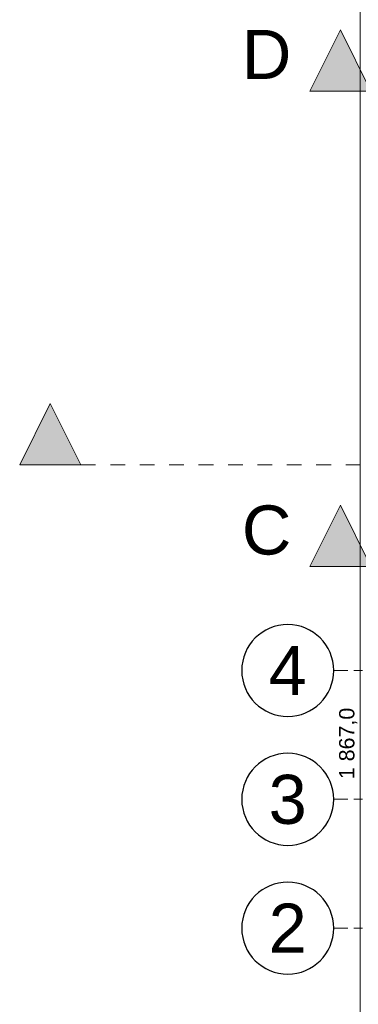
# Model space of a CAD drawing. Header units: millimetres. Extents: x 53458 to 260960, y -123310 to -86797.
# Tile 52 of 256: x 59583 to 62346, y -110163 to -102138. Entities that reach past the tile are written whole.
import ezdxf
from ezdxf.enums import TextEntityAlignment as Align

# ---------------------------------------------------------------- set-up
doc = ezdxf.new("R2010")
doc.units = ezdxf.units.MM
doc.header["$MEASUREMENT"] = 0
doc.linetypes.add('Przerywana', pattern=[240, 120, -120])
doc.linetypes.add('Przerywana podwójnie', pattern=[295, 125, -50, 70, -50])
for name, color, linetype in [('A-Przekroje', 7, 'Continuous'), ('A-Przekroje-PB', 7, 'Continuous'), ('Nowe_A-Osi', 7, 'Continuous'), ('Nowe_A-Wymiary-Zewnętrzne', 7, 'Continuous')]:
    doc.layers.add(name, color=color, linetype=linetype)
for name, color, linetype, lineweight, true_color in [('A-Przekroje-PB_Nr_pióra__58', 7, 'Continuous', 13, 0xdf0000), ('A-Przekroje_Nr_pióra__5', 7, 'Continuous', 13, 0x40a5ff), ('A-Przekroje_Nr_pióra__58', 7, 'Continuous', 13, 0xdf0000), ('Nowe_A-Osi_Nr_pióra__25', 7, 'Continuous', 25, 0x40a5ff), ('Nowe_A-Wymiary-Zewnętrzne_Nr_pióra__45', 7, 'Continuous', 15, 0x40a5ff), ('Nowe_A-Wymiary-Zewnętrzne_Nr_pióra__85', 7, 'Continuous', 13, 0x80c2ff)]:
    doc.layers.add(name, color=color, linetype=linetype, lineweight=lineweight, true_color=true_color)
for name, color, linetype, lineweight in [('Nowe_A-Osi_Nr_pióra__20', 1, 'Continuous', 13), ('Nowe_A-Osi_Nr_pióra__6', 5, 'Continuous', 13), ('Nowe_A-Wymiary-Zewnętrzne_Nr_pióra__46', 5, 'Continuous', 15)]:
    doc.layers.add(name, color=color, linetype=linetype, lineweight=lineweight)
doc.styles.add('STYL_AUTOMATYCZNY_1', font='arial.ttf')
doc.styles.add('STYL_AUTOMATYCZNY_2', font='arial.ttf')
doc.dimstyles.new('STYL_AUTOMATYCZNY__2', dxfattribs={"dimtxt": 125, "dimasz": 47.5, "dimexe": 0.18, "dimexo": 20, "dimgap": 0, "dimtad": 1, "dimdec": 1, "dimlfac": 0.1, "dimzin": 0, "dimdsep": 46, "dimtxsty": 'STYL_AUTOMATYCZNY_2', "dimblk": 'ARROWHEAD_11', "dimblk1": 'ARROWHEAD_11', "dimblk2": 'ARROWHEAD_11', "dimcen": 0.09, "dimclrd": 256, "dimclre": 256, "dimclrt": 5, "dimadec": 1, "dimazin": 0, "dimtfac": 1, "dimtdec": 4, "dimtmove": 0, "dimatfit": 3, "dimfxl": 0, "dimtolj": 1, "dimtzin": 0, "dimarcsym": 0})

# ---------------------------------------------------------------- blocks, each defined once
blk = doc.blocks.new('Standardowy znacznik osi_3')
at = {"layer": 'Nowe_A-Osi_Nr_pióra__20', "color": 1, "linetype": 'Przerywana podwójnie', "lineweight": 13}
blk.add_line((1000, 0), (0, 0), dxfattribs=at)
at = {"layer": 'Nowe_A-Osi_Nr_pióra__25', "color": 161, "linetype": 'Continuous', "lineweight": 25, "true_color": 0x40a5ff}
blk.add_circle((-375, 0), 375, dxfattribs=at)
at = {"layer": 'Nowe_A-Osi_Nr_pióra__6', "color": 5, "lineweight": 13, "style": 'STYL_AUTOMATYCZNY_1'}
blk.add_attdef('AC_MarkerText_1', text='', height=400, rotation=180, dxfattribs=at).set_placement((-375, -382.9), align=Align.TOP_CENTER)
blk = doc.blocks.new('*D679')
at = {"layer": 'Nowe_A-Wymiary-Zewnętrzne_Nr_pióra__45', "linetype": 'Continuous', "lineweight": 15, "true_color": 0x40a5ff}
for points in [[(62349.6, -98707.6), (62350.6, -98712.4), (62353.3, -98716.4), (62357.3, -98719.1), (62362.1, -98720.1), (62366.9, -98719.1), (62370.9, -98716.4), (62373.7, -98712.4), (62374.6, -98707.6), (62373.7, -98702.8), (62370.9, -98698.8), (62366.9, -98696), (62362.1, -98695.1), (62357.3, -98696), (62353.3, -98698.8), (62350.6, -98702.8)], [(62349.6, -117377.6), (62350.6, -117382.4), (62353.3, -117386.4), (62357.3, -117389.1), (62362.1, -117390.1), (62366.9, -117389.1), (62370.9, -117386.4), (62373.7, -117382.4), (62374.6, -117377.6), (62373.7, -117372.8), (62370.9, -117368.8), (62366.9, -117366), (62362.1, -117365.1), (62357.3, -117366), (62353.3, -117368.8), (62350.6, -117372.8)]]:
    blk.add_hatch(color=161, dxfattribs=at).paths.add_polyline_path(points)
at = {"layer": 'Nowe_A-Wymiary-Zewnętrzne_Nr_pióra__45', "color": 161, "linetype": 'Continuous', "lineweight": 15, "true_color": 0x40a5ff}
for centre in [(62362.1, -98707.6), (62362.1, -117377.6)]:
    blk.add_circle(centre, 12.5, dxfattribs=at)
at = {"layer": 'Nowe_A-Wymiary-Zewnętrzne_Nr_pióra__85', "color": 151, "linetype": 'Continuous', "lineweight": 13, "true_color": 0x80c2ff}
for p, q in [((62349.6, -98707.6), (62315.2, -98707.6)), ((62362.1, -98695.1), (62362.1, -98682.6)), ((62409, -98707.6), (62374.6, -98707.6)), ((62362.1, -117365.1), (62362.1, -98720.1)), ((62349.6, -117377.6), (62315.2, -117377.6)), ((62362.1, -117402.6), (62362.1, -117390.1)), ((62409, -117377.6), (62374.6, -117377.6))]:
    blk.add_line(p, q, dxfattribs=at)
at = {"layer": 'Nowe_A-Wymiary-Zewnętrzne_Nr_pióra__46', "color": 5, "lineweight": 15, "insert": (62337.1, -108328.6), "char_height": 125, "attachment_point": 7, "rotation": 90, "style": 'STYL_AUTOMATYCZNY_2'}
blk.add_mtext('\\A1;{\\pql;\\fArial|b0|i0|c238|p0;\\W1.000000;1\xa0867,0}', dxfattribs=at)
blk = doc.blocks.new('ARROWHEAD_11')
at = {"color": 0, "linetype": 'Continuous', "lineweight": 0}
blk.add_line((0, 0), (-1, 0), dxfattribs=at)
at = {"color": 0, "linetype": 'Continuous', "lineweight": 0, "const_width": 0.25, "flags": 128}
blk.add_lwpolyline([(-0.125, 0, 1), (0.125, 0, 1)], format="xyb", close=True, dxfattribs=at)
blk = doc.blocks.new('Płaszczyzna odcinająca_2', base_point=(59833, -105766))
at = {"layer": 'A-Przekroje_Nr_pióra__58', "linetype": 'Continuous', "lineweight": 13, "true_color": 0xdf0000}
blk.add_hatch(color=12, dxfattribs=at).paths.add_polyline_path([(59583, -105766), (60083, -105766), (59833, -105266)])
at = {"layer": 'A-Przekroje_Nr_pióra__5', "color": 161, "linetype": 'Przerywana', "lineweight": 13, "true_color": 0x40a5ff}
blk.add_line((60083, -105766), (93169.8, -105766), dxfattribs=at)
at = {"layer": 'A-Przekroje_Nr_pióra__58', "color": 12, "linetype": 'Continuous', "lineweight": 13, "true_color": 0xdf0000, "flags": 128}
blk.add_lwpolyline([(59583, -105766), (60083, -105766), (59833, -105266)], close=True, dxfattribs=at)
blk = doc.blocks.new('Płaszczyzna odcinająca_3', base_point=(62199.3, -106596.2))
at = {"layer": 'A-Przekroje-PB_Nr_pióra__58', "linetype": 'Continuous', "lineweight": 13, "true_color": 0xdf0000}
blk.add_hatch(color=12, dxfattribs=at).paths.add_polyline_path([(61949.3, -106596.2), (62449.3, -106596.2), (62199.3, -106096.2)])
at = {"layer": 'A-Przekroje-PB_Nr_pióra__58', "color": 12, "linetype": 'Continuous', "lineweight": 13, "true_color": 0xdf0000, "flags": 128}
blk.add_lwpolyline([(61949.3, -106596.2), (62449.3, -106596.2), (62199.3, -106096.2)], close=True, dxfattribs=at)
at = {"layer": 'A-Przekroje-PB_Nr_pióra__58', "color": 12, "lineweight": 13, "true_color": 0xdf0000, "insert": (61799.3, -106502.9), "char_height": 400, "attachment_point": 9, "style": 'STYL_AUTOMATYCZNY_1'}
blk.add_mtext('\\A1;{\\pqr;\\pt0;\\fArial|b0|i0|c238|p0;\\W1.000000;C}', dxfattribs=at)
blk = doc.blocks.new('Płaszczyzna odcinająca_6', base_point=(62199.3, -102720.9))
at = {"layer": 'A-Przekroje-PB_Nr_pióra__58', "linetype": 'Continuous', "lineweight": 13, "true_color": 0xdf0000}
blk.add_hatch(color=12, dxfattribs=at).paths.add_polyline_path([(61949.3, -102720.9), (62449.3, -102720.9), (62199.3, -102220.9)])
at = {"layer": 'A-Przekroje-PB_Nr_pióra__58', "color": 12, "linetype": 'Continuous', "lineweight": 13, "true_color": 0xdf0000, "flags": 128}
blk.add_lwpolyline([(61949.3, -102720.9), (62449.3, -102720.9), (62199.3, -102220.9)], close=True, dxfattribs=at)
at = {"layer": 'A-Przekroje-PB_Nr_pióra__58', "color": 12, "lineweight": 13, "true_color": 0xdf0000, "insert": (61799.3, -102620.9), "char_height": 400, "attachment_point": 9, "style": 'STYL_AUTOMATYCZNY_1'}
blk.add_mtext('\\A1;{\\pqr;\\pt0;\\fArial|b0|i0|c238|p0;\\W1.000000;D}', dxfattribs=at)

msp = doc.modelspace()

# ---------------------------------------------------------------- block references
at = {"layer": 'A-Przekroje', "color": 161, "lineweight": 13, "true_color": 0x40a5ff}
msp.add_blockref('Płaszczyzna odcinająca_2', (59832.96, -105765.97), dxfattribs=at)
at = {"layer": 'A-Przekroje-PB', "color": 161, "lineweight": 13, "true_color": 0x40a5ff}
for name, p in [('Płaszczyzna odcinająca_6', (62199.27, -102720.91)), ('Płaszczyzna odcinająca_3', (62199.27, -106596.19))]:
    msp.add_blockref(name, p, dxfattribs=at)
at = {"layer": 'Nowe_A-Osi', "color": 8, "linetype": 'Continuous', "lineweight": 13}
ref = msp.add_blockref('Standardowy znacznik osi_3', (62144.74, -107442.6), dxfattribs=dict(at, xscale=-1, zscale=1000, rotation=180))
ref.add_attrib('AC_MarkerText_1', '4', dxfattribs={"layer": 'Nowe_A-Osi_Nr_pióra__6', "color": 5, "lineweight": 13, "height": 400, "style": 'STYL_AUTOMATYCZNY_1'}).set_placement((61769.74, -107242.6), align=Align.TOP_CENTER)
ref = msp.add_blockref('Standardowy znacznik osi_3', (62144.74, -108492.6), dxfattribs=dict(at, xscale=-1, zscale=1000, rotation=180))
ref.add_attrib('AC_MarkerText_1', '3', dxfattribs={"layer": 'Nowe_A-Osi_Nr_pióra__6', "color": 5, "lineweight": 13, "height": 400, "style": 'STYL_AUTOMATYCZNY_1'}).set_placement((61769.74, -108292.6), align=Align.TOP_CENTER)
ref = msp.add_blockref('Standardowy znacznik osi_3', (62144.74, -109542.6), dxfattribs=dict(at, xscale=-1, zscale=1000, rotation=180))
ref.add_attrib('AC_MarkerText_1', '2', dxfattribs={"layer": 'Nowe_A-Osi_Nr_pióra__6', "color": 5, "lineweight": 13, "height": 400, "style": 'STYL_AUTOMATYCZNY_1'}).set_placement((61769.74, -109342.6), align=Align.TOP_CENTER)

# ---------------------------------------------------------------- dimensions: what is measured, and where the dimension line sits
at = {"layer": 'Nowe_A-Wymiary-Zewnętrzne', "color": 151, "linetype": 'Continuous', "lineweight": 13, "true_color": 0x80c2ff}
dim = msp.add_linear_dim(base=(62362.1, -98707.6), p1=(64770.07, -117377.6), p2=(64770.07, -98707.6), angle=90, dimstyle='STYL_AUTOMATYCZNY__2', dxfattribs=at)
dim.commit()
dim.dimension.update_dxf_attribs({"geometry": '*D679', "text_midpoint": (62274.6, -108047.46), "dimtype": 160, "text_rotation": 90})

doc.saveas('drawing.dxf')
